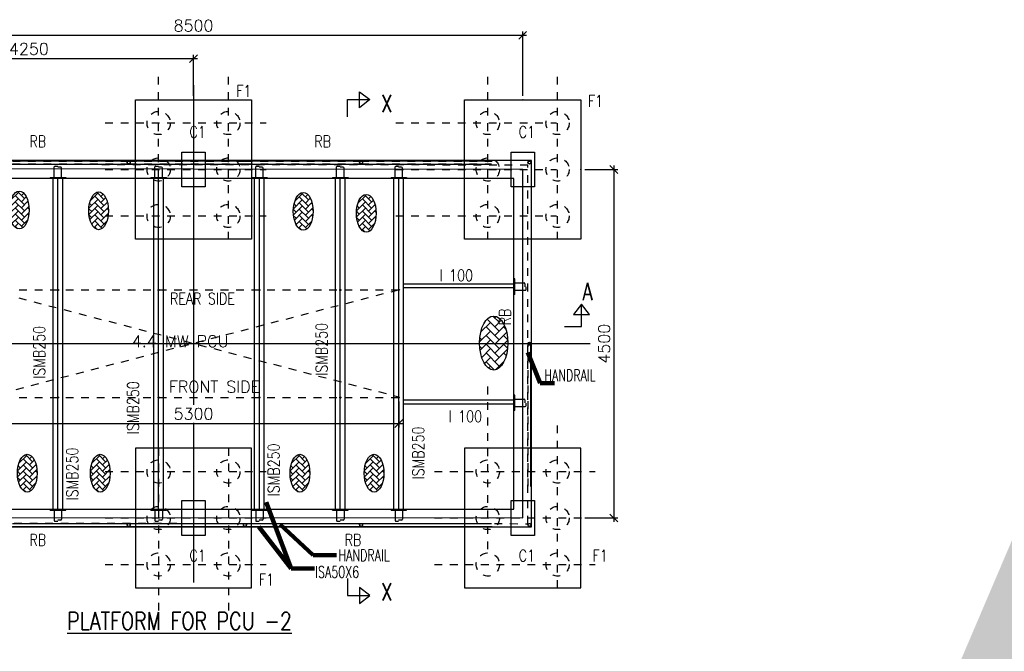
# Model space of a CAD drawing. Header units: inches. Extents: x 727810 to 1461440, y 2714588 to 5435005.
# Tile 108 of 233: x 728902.92 to 728915.63, y 2716084.59 to 2716092.74. Entities that reach past the tile are written whole.
import ezdxf

# ---------------------------------------------------------------- set-up
doc = ezdxf.new("R2010")
doc.units = ezdxf.units.IN
doc.header["$MEASUREMENT"] = 0
doc.linetypes.add('DIVIDEX2', pattern=[2.5, 1, -0.5, 0, -0.5, 0, -0.5])
doc.linetypes.add('HIDDEN', pattern=[0.375, 0.25, -0.125])
doc.layers.add('AM_5', color=3, linetype='Continuous', lineweight=15)
doc.layers.add('AM_8', color=1, linetype='Continuous', lineweight=15)
doc.layers.add('DETAILS', color=7, linetype='Continuous')
doc.layers.add('Inverter Room', color=7, linetype='Continuous')
doc.styles.add('RANJAN', font='romans.shx', dxfattribs={"width": 0.75})
doc.styles.add('ROMANS', font='ROMANS.shx', dxfattribs={"height": 10})
doc.dimstyles.new('DIM-', dxfattribs={"dimscale": 0, "dimtxt": 0.15, "dimasz": 0.15, "dimexe": 0, "dimexo": 0, "dimgap": 0.15, "dimtad": 1, "dimdec": 0, "dimlfac": 1000, "dimzin": 0, "dimdsep": 46, "dimtxsty": 'ROMANS', "dimblk": 'OBLIQUE', "dimcen": 0, "dimclrd": 6, "dimclre": 6, "dimclrt": 3, "dimadec": 0, "dimazin": 0, "dimtfac": 1, "dimtdec": 0, "dimtmove": 2, "dimatfit": 3, "dimfxl": 1, "dimtolj": 1, "dimtzin": 0, "dimarcsym": 2})
doc.dimstyles.new('ROMANS$0', dxfattribs={"dimscale": 100, "dimtxt": 100, "dimasz": 1, "dimexe": 0.5, "dimexo": 0.5, "dimgap": 0.5, "dimtad": 1, "dimdec": 0, "dimrnd": 5, "dimdsep": 46, "dimtxsty": 'ROMANS', "dimblk": 'OBLIQUE', "dimcen": 1, "dimdle": 0.5, "dimclrd": 6, "dimclre": 6, "dimclrt": 3, "dimadec": 0, "dimazin": 0, "dimtfac": 1, "dimtdec": 0, "dimtix": 1, "dimtmove": 0, "dimatfit": 3, "dimldrblk": 'OBLIQUE', "dimfxl": 1, "dimtolj": 1, "dimtzin": 0, "dimarcsym": 0})
doc.dimstyles.new('ROMANS$7', dxfattribs={"dimscale": 100, "dimtxt": 2.5, "dimasz": 2, "dimexe": 20, "dimexo": 20, "dimgap": 0.5, "dimtad": 1, "dimdec": 0, "dimrnd": 5, "dimzin": 0, "dimdsep": 46, "dimtxsty": 'ROMANS', "dimcen": 0.09, "dimdle": 20, "dimclrd": 256, "dimclre": 256, "dimclrt": 3, "dimadec": 0, "dimazin": 0, "dimtfac": 20, "dimtdec": 0, "dimtix": 1, "dimtmove": 2, "dimatfit": 3, "dimfxl": 1, "dimtolj": 1, "dimtzin": 0, "dimarcsym": 0})
pattern_1 = [(45, (89987.78671121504, 50533.3659537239), (-0.08838834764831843, 0.08838834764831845), [])]
pattern_2 = [(45, (91287.78671121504, 50533.3659537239), (-0.08838834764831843, 0.08838834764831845), [])]
pattern_3 = [(45, (92587.78671121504, 50533.3659537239), (-0.08838834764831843, 0.08838834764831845), [])]
pattern_4 = [(45, (93632.78671121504, 50533.36595372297), (-0.08838834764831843, 0.08838834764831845), [])]
pattern_5 = [(45, (94387.78671121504, 50533.3659537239), (-0.08838834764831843, 0.08838834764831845), [])]

# ---------------------------------------------------------------- blocks, each defined once
blk = doc.blocks.new('_Oblique')
at = {"color": 0, "linetype": 'ByBlock', "lineweight": -2}
blk.add_line((-0.5, -0.5), (0.5, 0.5), dxfattribs=at)
blk = doc.blocks.new('*D67')
at = {"layer": 'Inverter Room', "color": 6, "lineweight": -2, "ltscale": 0.5, "transparency": 16777216}
for p, q in [((2062211.739983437, -2317350.239580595), (2053611.739983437, -2317350.239580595)), ((2053661.739983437, -2318131.503205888), (2053661.739983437, -2317300.239580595)), ((2062161.739983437, -2318131.503205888), (2062161.739983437, -2317300.239580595))]:
    blk.add_line(p, q, dxfattribs=at)
at = {"layer": 'Inverter Room', "color": 0, "ltscale": 0.5, "transparency": 16777216}
for p in [(2053661.739983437, -2317350.239580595), (2053661.739983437, -2318181.503205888), (2062161.739983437, -2318181.503205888)]:
    blk.add_point(p, dxfattribs=at)
at = {"layer": 'Inverter Room', "color": 6, "lineweight": -2, "ltscale": 0.5, "transparency": 16777216, "xscale": 100, "yscale": 100, "zscale": 100, "rotation": 180}
blk.add_blockref('_Oblique', (2053661.739983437, -2317350.239580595), dxfattribs=at)
at = {"layer": 'Inverter Room', "color": 6, "lineweight": -2, "ltscale": 0.5, "transparency": 16777216, "xscale": 100, "yscale": 100, "zscale": 100}
blk.add_blockref('_Oblique', (2062161.739983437, -2317350.239580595), dxfattribs=at)
at = {"layer": 'Inverter Room', "color": 3, "ltscale": 0.5, "transparency": 16777216, "insert": (2057911.739983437, -2317225.239580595), "char_height": 150, "attachment_point": 5, "style": 'ROMANS'}
blk.add_mtext('\\A1;8500', dxfattribs=at)
blk = doc.blocks.new('*D68')
at = {"layer": 'Inverter Room', "color": 6, "lineweight": -2, "ltscale": 0.5, "transparency": 16777216}
for p, q in [((2063337.606284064, -2319031.503205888), (2063337.606284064, -2323631.503205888)), ((2062961.739983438, -2319081.503205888), (2063387.606284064, -2319081.503205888)), ((2062961.739983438, -2323581.503205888), (2063387.606284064, -2323581.503205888))]:
    blk.add_line(p, q, dxfattribs=at)
at = {"layer": 'Inverter Room', "color": 0, "ltscale": 0.5, "transparency": 16777216}
for p in [(2062911.739983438, -2319081.503205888), (2062911.739983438, -2323581.503205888), (2063337.606284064, -2323581.503205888)]:
    blk.add_point(p, dxfattribs=at)
at = {"layer": 'Inverter Room', "color": 6, "lineweight": -2, "ltscale": 0.5, "transparency": 16777216, "xscale": 100, "yscale": 100, "zscale": 100}
for p, rotation in [((2063337.606284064, -2319081.503205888), 90), ((2063337.606284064, -2323581.503205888), 270)]:
    blk.add_blockref('_Oblique', p, dxfattribs=dict(at, rotation=rotation))
at = {"layer": 'Inverter Room', "color": 3, "ltscale": 0.5, "transparency": 16777216, "insert": (2063212.606284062, -2321331.503205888), "char_height": 150, "attachment_point": 5, "rotation": 90, "style": 'ROMANS'}
blk.add_mtext('\\A1;4500', dxfattribs=at)
blk = doc.blocks.new('*D69')
at = {"layer": 'AM_5', "color": 6, "lineweight": -2, "transparency": 16777216}
for p, q in [((2053661.739983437, -2318131.503205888), (2053661.739983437, -2317599.735544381)), ((2057911.739983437, -2318131.503205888), (2057911.739983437, -2317599.735544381)), ((2053611.739983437, -2317649.735544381), (2057961.739983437, -2317649.735544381))]:
    blk.add_line(p, q, dxfattribs=at)
at = {"layer": 'Inverter Room', "color": 0, "transparency": 16777216}
for p in [(2057911.739983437, -2317649.735544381), (2053661.739983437, -2318181.503205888), (2057911.739983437, -2318181.503205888)]:
    blk.add_point(p, dxfattribs=at)
at = {"layer": 'AM_5', "color": 6, "lineweight": -2, "transparency": 16777216, "xscale": 100, "yscale": 100, "zscale": 100, "rotation": 180}
blk.add_blockref('_Oblique', (2053661.739983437, -2317649.735544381), dxfattribs=at)
at = {"layer": 'AM_5', "color": 6, "lineweight": -2, "transparency": 16777216, "xscale": 100, "yscale": 100, "zscale": 100}
blk.add_blockref('_Oblique', (2057911.739983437, -2317649.735544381), dxfattribs=at)
at = {"layer": 'AM_5', "color": 3, "transparency": 16777216, "insert": (2055786.739983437, -2317524.735544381), "char_height": 150, "attachment_point": 5, "style": 'ROMANS', "bg_fill": 3, "box_fill_scale": 1.25, "bg_fill_color": 256, "bg_fill_true_color": 13158600, "bg_fill_transparency": 0}
blk.add_mtext('\\A1;4250', dxfattribs=at)
blk = doc.blocks.new('*D71')
at = {"layer": 'DETAILS', "color": 6, "lineweight": -2, "ltscale": 0.5, "transparency": 16777216}
for p, q in [((2055261.739983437, -2322075.503205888), (2055261.739983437, -2322411.802823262)), ((2060561.739983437, -2322075.503205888), (2060561.739983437, -2322411.802823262)), ((2055211.739983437, -2322361.802823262), (2060611.739983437, -2322361.802823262))]:
    blk.add_line(p, q, dxfattribs=at)
at = {"layer": 'Inverter Room', "color": 0, "ltscale": 0.5, "transparency": 16777216}
for p in [(2055261.739983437, -2322025.503205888), (2060561.739983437, -2322025.503205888), (2060561.739983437, -2322361.802823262)]:
    blk.add_point(p, dxfattribs=at)
at = {"layer": 'DETAILS', "color": 6, "lineweight": -2, "ltscale": 0.5, "transparency": 16777216, "xscale": 100, "yscale": 100, "zscale": 100, "rotation": 180}
blk.add_blockref('_Oblique', (2055261.739983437, -2322361.802823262), dxfattribs=at)
at = {"layer": 'DETAILS', "color": 6, "lineweight": -2, "ltscale": 0.5, "transparency": 16777216, "xscale": 100, "yscale": 100, "zscale": 100}
blk.add_blockref('_Oblique', (2060561.739983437, -2322361.802823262), dxfattribs=at)
at = {"layer": 'DETAILS', "color": 3, "ltscale": 0.5, "transparency": 16777216, "insert": (2057911.739983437, -2322236.802823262), "char_height": 150, "attachment_point": 5, "style": 'ROMANS', "bg_fill": 3, "box_fill_scale": 1.25, "bg_fill_color": 256, "bg_fill_true_color": 13158600, "bg_fill_transparency": 0}
blk.add_mtext('\\A1;5300', dxfattribs=at)
blk = doc.blocks.new('dshshh')
at = {"layer": 'AM_8', "ltscale": 0.5}
h = blk.add_hatch(dxfattribs=at)
h.set_pattern_fill('AR-HBONE', color=256, scale=14, style=0)
h.set_pattern_definition([(45, (673607.7391147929, -665542.4149470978), (6.217248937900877e-15, 79.19595949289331), [168, -56]), (135, (673647.3370945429, -665502.8169673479), (6.217248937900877e-15, 79.19595949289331), [168, -56])])
edge = h.paths.add_edge_path()
edge.add_ellipse((2055661.937466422, -2319605.092563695), major_axis=(0, 244.0198238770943), ratio=0.5219783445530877, start_angle=191.4591559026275, end_angle=459.2911062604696)
edge.add_ellipse((2055661.937466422, -2319605.092563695), major_axis=(0, 244.0198238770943), ratio=0.5219783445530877, start_angle=99.2911062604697, end_angle=191.4591559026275)
h = blk.add_hatch(dxfattribs=at)
h.set_pattern_fill('AR-HBONE', color=256, scale=14, style=0)
h.set_pattern_definition([(45, (674633.0551455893, -665552.4623044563), (6.217248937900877e-15, 79.19595949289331), [168, -56]), (135, (674672.6531253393, -665512.8643247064), (6.217248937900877e-15, 79.19595949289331), [168, -56])])
edge = h.paths.add_edge_path()
edge.add_ellipse((2056687.253497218, -2319615.139921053), major_axis=(0, 244.0198238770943), ratio=0.5219783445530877, start_angle=191.4591559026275, end_angle=459.2911062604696)
edge.add_ellipse((2056687.253497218, -2319615.139921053), major_axis=(0, 244.0198238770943), ratio=0.5219783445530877, start_angle=99.2911062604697, end_angle=191.4591559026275)
h = blk.add_hatch(dxfattribs=at)
h.set_pattern_fill('AR-HBONE', color=256, scale=14, style=0)
h.set_pattern_definition([(45, (677273.2180635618, -665559.4256194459), (6.217248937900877e-15, 79.19595949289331), [168, -56]), (135, (677312.8160433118, -665519.827639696), (6.217248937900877e-15, 79.19595949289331), [168, -56])])
edge = h.paths.add_edge_path()
edge.add_ellipse((2059327.416415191, -2319622.103236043), major_axis=(0, 244.0198238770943), ratio=0.5219783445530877, start_angle=191.4591559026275, end_angle=459.2911062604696)
edge.add_ellipse((2059327.416415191, -2319622.103236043), major_axis=(0, 244.0198238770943), ratio=0.5219783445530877, start_angle=99.2911062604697, end_angle=191.4591559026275)
h = blk.add_hatch(dxfattribs=at)
h.set_pattern_fill('AR-HBONE', color=256, scale=14, style=0)
h.set_pattern_definition([(45, (678087.5196089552, -665584.4689644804), (6.217248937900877e-15, 79.19595949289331), [168, -56]), (135, (678127.1175887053, -665544.8709847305), (6.217248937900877e-15, 79.19595949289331), [168, -56])])
edge = h.paths.add_edge_path()
edge.add_ellipse((2060141.717960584, -2319647.146581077), major_axis=(0, 244.0198238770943), ratio=0.5219783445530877, start_angle=191.4591559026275, end_angle=459.2911062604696)
edge.add_ellipse((2060141.717960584, -2319647.146581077), major_axis=(0, 244.0198238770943), ratio=0.5219783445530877, start_angle=99.2911062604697, end_angle=191.4591559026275)
h = blk.add_hatch(dxfattribs=at)
h.set_pattern_fill('ANSI31', color=256, style=0)
h.set_pattern_definition(pattern_1)
edge = h.paths.add_edge_path()
edge.add_arc((2056161.739983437, -2320640.265767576), 7.160762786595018, 11.12182641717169, 168.8781735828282, ccw=False)
edge.add_arc((2056161.739983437, -2320637.503205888), 7.160762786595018, 348.8781735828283, 551.1218264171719)
h = blk.add_hatch(dxfattribs=at)
h.set_pattern_fill('ANSI31', color=256, style=0)
h.set_pattern_definition(pattern_2)
edge = h.paths.add_edge_path()
edge.add_arc((2057461.739983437, -2320640.265767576), 7.160762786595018, 11.12182641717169, 168.8781735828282, ccw=False)
edge.add_arc((2057461.739983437, -2320637.503205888), 7.160762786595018, 348.8781735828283, 551.1218264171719)
h = blk.add_hatch(dxfattribs=at)
h.set_pattern_fill('ANSI31', color=256, style=0)
h.set_pattern_definition(pattern_3)
edge = h.paths.add_edge_path()
edge.add_arc((2058761.739983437, -2320640.265767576), 7.160762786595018, 11.12182641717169, 168.8781735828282, ccw=False)
edge.add_arc((2058761.739983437, -2320637.503205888), 7.160762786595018, 348.8781735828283, 551.1218264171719)
h = blk.add_hatch(dxfattribs=at)
h.set_pattern_fill('ANSI31', color=256, style=0)
h.set_pattern_definition(pattern_4)
edge = h.paths.add_edge_path()
edge.add_arc((2059806.739983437, -2320640.265767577), 7.160762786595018, 11.12182641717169, 168.8781735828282, ccw=False)
edge.add_arc((2059806.739983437, -2320637.503205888), 7.160762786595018, 348.8781735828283, 551.1218264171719)
h = blk.add_hatch(dxfattribs=at)
h.set_pattern_fill('ANSI31', color=256, style=0)
h.set_pattern_definition(pattern_5)
edge = h.paths.add_edge_path()
edge.add_arc((2060561.739983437, -2320640.265767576), 7.160762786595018, 11.12182641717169, 168.8781735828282, ccw=False)
edge.add_arc((2060561.739983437, -2320637.503205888), 7.160762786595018, 348.8781735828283, 551.1218264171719)
h = blk.add_hatch(dxfattribs=at)
h.set_pattern_fill('ANSI31', color=256, style=0)
h.set_pattern_definition([(45, (89087.78671121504, 50533.3659537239), (-0.08838834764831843, 0.08838834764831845), [])])
edge = h.paths.add_edge_path()
edge.add_arc((2060561.739976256, -2320640.265767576), 7.160762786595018, 371.1218264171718, 528.8781735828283)
edge.add_arc((2060561.739976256, -2320637.503205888), 7.160762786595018, -11.121826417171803, 191.1218264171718, ccw=False)
h = blk.add_hatch(dxfattribs=at)
h.set_pattern_fill('AR-HBONE', color=256, scale=20, style=0)
h.set_pattern_definition([(45, (87423.51065834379, 41624.36861660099), (8.881784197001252e-15, 113.1370849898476), [240, -80]), (135, (87480.07920084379, 41680.93715910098), (8.881784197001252e-15, 113.1370849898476), [240, -80])])
edge = h.paths.add_edge_path()
edge.add_ellipse((2061786.651160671, -2321322.313692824), major_axis=(0, 348.599748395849), ratio=0.5219783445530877, start_angle=191.4591559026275, end_angle=459.2911062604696)
edge.add_ellipse((2061786.651160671, -2321322.313692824), major_axis=(0, 348.599748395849), ratio=0.5219783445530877, start_angle=99.2911062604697, end_angle=191.4591559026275)
h = blk.add_hatch(dxfattribs=at)
h.set_pattern_fill('ANSI31', color=256, style=0)
h.set_pattern_definition(pattern_1)
edge = h.paths.add_edge_path()
edge.add_arc((2056161.739983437, -2322022.740644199), 7.160762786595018, 191.1218264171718, 348.8781735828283)
edge.add_arc((2056161.739983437, -2322025.503205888), 7.160762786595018, -191.12182641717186, 11.12182641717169, ccw=False)
h = blk.add_hatch(dxfattribs=at)
h.set_pattern_fill('ANSI31', color=256, style=0)
h.set_pattern_definition(pattern_2)
edge = h.paths.add_edge_path()
edge.add_arc((2057461.739983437, -2322022.740644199), 7.160762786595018, 191.1218264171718, 348.8781735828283)
edge.add_arc((2057461.739983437, -2322025.503205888), 7.160762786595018, -191.12182641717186, 11.12182641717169, ccw=False)
h = blk.add_hatch(dxfattribs=at)
h.set_pattern_fill('ANSI31', color=256, style=0)
h.set_pattern_definition(pattern_3)
edge = h.paths.add_edge_path()
edge.add_arc((2058761.739983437, -2322022.740644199), 7.160762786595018, 191.1218264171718, 348.8781735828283)
edge.add_arc((2058761.739983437, -2322025.503205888), 7.160762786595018, -191.12182641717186, 11.12182641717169, ccw=False)
h = blk.add_hatch(dxfattribs=at)
h.set_pattern_fill('ANSI31', color=256, style=0)
h.set_pattern_definition(pattern_4)
edge = h.paths.add_edge_path()
edge.add_arc((2059806.739983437, -2322022.740644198), 7.160762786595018, 191.1218264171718, 348.8781735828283)
edge.add_arc((2059806.739983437, -2322025.503205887), 7.160762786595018, -191.12182641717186, 11.12182641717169, ccw=False)
h = blk.add_hatch(dxfattribs=at)
h.set_pattern_fill('ANSI31', color=256, style=0)
h.set_pattern_definition(pattern_5)
edge = h.paths.add_edge_path()
edge.add_arc((2060561.739983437, -2322022.740644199), 7.160762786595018, 191.1218264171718, 348.8781735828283)
edge.add_arc((2060561.739983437, -2322025.503205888), 7.160762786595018, -191.12182641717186, 11.12182641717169, ccw=False)
h = blk.add_hatch(dxfattribs=at)
h.set_pattern_fill('AR-HBONE', color=256, scale=14, style=0)
h.set_pattern_definition([(45, (673711.1683832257, -668940.7227326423), (6.217248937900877e-15, 79.19595949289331), [168, -56]), (135, (673750.7663629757, -668901.1247528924), (6.217248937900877e-15, 79.19595949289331), [168, -56])])
edge = h.paths.add_edge_path()
edge.add_ellipse((2055765.366734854, -2323003.400349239), major_axis=(0, 244.0198238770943), ratio=0.5219783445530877, start_angle=191.4591559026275, end_angle=459.2911062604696)
edge.add_ellipse((2055765.366734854, -2323003.400349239), major_axis=(0, 244.0198238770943), ratio=0.5219783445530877, start_angle=99.2911062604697, end_angle=191.4591559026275)
h = blk.add_hatch(dxfattribs=at)
h.set_pattern_fill('AR-HBONE', color=256, scale=14, style=0)
h.set_pattern_definition([(45, (674653.8725554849, -668940.7227326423), (6.217248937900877e-15, 79.19595949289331), [168, -56]), (135, (674693.4705352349, -668901.1247528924), (6.217248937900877e-15, 79.19595949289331), [168, -56])])
edge = h.paths.add_edge_path()
edge.add_ellipse((2056708.070907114, -2323003.400349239), major_axis=(0, 244.0198238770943), ratio=0.5219783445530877, start_angle=191.4591559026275, end_angle=459.2911062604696)
edge.add_ellipse((2056708.070907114, -2323003.400349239), major_axis=(0, 244.0198238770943), ratio=0.5219783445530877, start_angle=99.2911062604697, end_angle=191.4591559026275)
h = blk.add_hatch(dxfattribs=at)
h.set_pattern_fill('AR-HBONE', color=256, scale=14, style=0)
h.set_pattern_definition([(45, (677231.097755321, -668940.7227326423), (6.217248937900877e-15, 79.19595949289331), [168, -56]), (135, (677270.695735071, -668901.1247528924), (6.217248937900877e-15, 79.19595949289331), [168, -56])])
edge = h.paths.add_edge_path()
edge.add_ellipse((2059285.29610695, -2323003.400349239), major_axis=(0, 244.0198238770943), ratio=0.5219783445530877, start_angle=191.4591559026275, end_angle=459.2911062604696)
edge.add_ellipse((2059285.29610695, -2323003.400349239), major_axis=(0, 244.0198238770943), ratio=0.5219783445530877, start_angle=99.2911062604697, end_angle=191.4591559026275)
h = blk.add_hatch(dxfattribs=at)
h.set_pattern_fill('AR-HBONE', color=256, scale=14, style=0)
h.set_pattern_definition([(45, (678188.4520298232, -668940.7227326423), (6.217248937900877e-15, 79.19595949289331), [168, -56]), (135, (678228.0500095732, -668901.1247528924), (6.217248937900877e-15, 79.19595949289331), [168, -56])])
edge = h.paths.add_edge_path()
edge.add_ellipse((2060242.650381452, -2323003.400349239), major_axis=(0, 244.0198238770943), ratio=0.5219783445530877, start_angle=191.4591559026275, end_angle=459.2911062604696)
edge.add_ellipse((2060242.650381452, -2323003.400349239), major_axis=(0, 244.0198238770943), ratio=0.5219783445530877, start_angle=99.2911062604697, end_angle=191.4591559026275)
at = {"layer": 'DETAILS', "linetype": 'DIVIDEX2', "ltscale": 0.5}
for p, q in [((2057461.739983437, -2319985.399470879), (2057461.739983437, -2317883.399470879)), ((2058361.739983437, -2319985.399470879), (2058361.739983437, -2317883.399470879)), ((2061711.739983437, -2319985.399470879), (2061711.739983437, -2317883.399470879)), ((2062611.739983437, -2319985.399470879), (2062611.739983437, -2317883.399470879)), ((2056772.266101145, -2318481.503205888), (2058848.266101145, -2318481.503205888)), ((2060522.266101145, -2318481.503205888), (2062598.266101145, -2318481.503205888)), ((2056772.266101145, -2319081.503205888), (2058848.266101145, -2319081.503205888)), ((2060522.266101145, -2319081.503205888), (2062598.266101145, -2319081.503205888)), ((2056772.266101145, -2319681.503205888), (2058848.266101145, -2319681.503205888)), ((2060522.266101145, -2319681.503205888), (2062598.266101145, -2319681.503205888)), ((2061711.739983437, -2323985.399470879), (2061711.739983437, -2321883.399470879)), ((2062611.739983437, -2324485.399470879), (2062611.739983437, -2322383.399470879)), ((2057461.739983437, -2322677.606940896), (2057461.739983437, -2324779.606940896)), ((2058361.739983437, -2322677.606940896), (2058361.739983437, -2324779.606940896)), ((2056772.266101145, -2322981.503205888), (2058848.266101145, -2322981.503205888)), ((2061022.266101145, -2322981.503205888), (2063098.266101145, -2322981.503205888)), ((2056772.266101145, -2323581.503205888), (2058848.266101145, -2323581.503205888)), ((2061022.266101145, -2323581.503205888), (2063098.266101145, -2323581.503205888)), ((2056772.266101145, -2324181.503205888), (2058848.266101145, -2324181.503205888)), ((2061022.266101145, -2324181.503205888), (2063098.266101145, -2324181.503205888))]:
    blk.add_line(p, q, dxfattribs=at)
at = {"layer": 'DETAILS', "ltscale": 0.5}
for p, q in [((2055575.277989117, -2318971.112832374), (2057075.277989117, -2318971.112832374)), ((2055575.277989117, -2319011.112832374), (2057075.277989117, -2319011.112832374)), ((2057075.277989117, -2318971.112832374), (2058575.277989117, -2318971.112832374)), ((2057075.277989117, -2319011.112832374), (2058575.277989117, -2319011.112832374)), ((2058575.277989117, -2318971.112832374), (2060075.277989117, -2318971.112832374)), ((2058575.277989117, -2319011.112832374), (2060075.277989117, -2319011.112832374)), ((2060075.277989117, -2318971.112832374), (2061763.297674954, -2318971.112832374)), ((2060075.277989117, -2319011.112832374), (2061749.081563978, -2319011.112832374)), ((2062046.739979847, -2320494.383552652), (2062046.739979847, -2320694.383552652)), ((2062268.201970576, -2323171.893579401), (2062268.201970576, -2321331.503205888)), ((2062046.739979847, -2321994.383552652), (2062046.739979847, -2322194.383552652)), ((2055575.277989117, -2323651.893579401), (2057075.277989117, -2323651.893579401)), ((2055575.277989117, -2323691.893579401), (2057075.277989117, -2323691.893579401)), ((2057075.277989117, -2323651.893579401), (2058575.277989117, -2323651.893579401)), ((2057075.277989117, -2323691.893579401), (2058575.277989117, -2323691.893579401)), ((2058575.277989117, -2323651.893579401), (2060075.277989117, -2323651.893579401)), ((2058575.277989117, -2323691.893579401), (2060075.277989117, -2323691.893579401)), ((2060075.277989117, -2323651.893579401), (2061749.081563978, -2323651.893579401)), ((2060075.277989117, -2323691.893579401), (2061763.297674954, -2323691.893579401))]:
    blk.add_line(p, q, dxfattribs=at)
for centre, radius in [((2057075.277989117, -2318991.112832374), 20), ((2060075.277989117, -2318991.112832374), 20), ((2062248.201970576, -2318991.112832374), 20), ((2062249.081563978, -2318991.112832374), 20), ((2056161.739983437, -2320637.503205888), 7.160762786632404), ((2057461.739983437, -2320637.503205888), 7.160762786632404), ((2058761.739983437, -2320637.503205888), 7.160762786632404), ((2059806.739983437, -2320637.503205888), 7.160762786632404), ((2060561.739983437, -2320637.503205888), 7.160762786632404), ((2060561.739976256, -2320637.503205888), 7.160762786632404), ((2062248.201970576, -2321331.503205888), 20), ((2056161.739983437, -2322025.503205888), 7.160762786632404), ((2057461.739983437, -2322025.503205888), 7.160762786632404), ((2058761.739983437, -2322025.503205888), 7.160762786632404), ((2059806.739983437, -2322025.503205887), 7.160762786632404), ((2060561.739983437, -2322025.503205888), 7.160762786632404), ((2057075.277989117, -2323671.893579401), 20), ((2058575.277989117, -2323671.893579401), 20), ((2060075.277989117, -2323671.893579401), 20), ((2062249.081563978, -2323671.893579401), 20)]:
    blk.add_circle(centre, radius, dxfattribs=at)
for centre, start, end in [((2056161.739983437, -2320640.265767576), 11.12182641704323, 168.8781735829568), ((2057461.739983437, -2320640.265767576), 11.12182641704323, 168.8781735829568), ((2058761.739983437, -2320640.265767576), 11.12182641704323, 168.8781735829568), ((2059806.739983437, -2320640.265767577), 11.12182641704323, 168.8781735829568), ((2060561.739983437, -2320640.265767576), 11.12182641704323, 168.8781735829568), ((2060561.739976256, -2320640.265767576), 11.12182641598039, 168.8781735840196), ((2056161.739983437, -2322022.740644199), 191.1218264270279, 348.8781735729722), ((2057461.739983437, -2322022.740644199), 191.1218264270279, 348.8781735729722), ((2058761.739983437, -2322022.740644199), 191.1218264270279, 348.8781735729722), ((2059806.739983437, -2322022.740644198), 191.1218264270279, 348.8781735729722), ((2060561.739983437, -2322022.740644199), 191.1218264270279, 348.8781735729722)]:
    blk.add_arc(centre, 7.160762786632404, start, end, dxfattribs=at)
for centre, major_axis in [((2055661.937466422, -2319605.092563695), (0, 244.0198238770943)), ((2056687.253497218, -2319615.139921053), (0, 244.0198238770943)), ((2059327.416415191, -2319622.103236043), (0, 244.0198238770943)), ((2060141.717960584, -2319647.146581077), (0, 244.0198238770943)), ((2061786.651160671, -2321322.313692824), (0, 348.599748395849)), ((2055765.366734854, -2323003.400349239), (0, 244.0198238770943)), ((2056708.070907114, -2323003.400349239), (0, 244.0198238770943)), ((2059285.29610695, -2323003.400349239), (0, 244.0198238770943)), ((2060242.650381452, -2323003.400349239), (0, 244.0198238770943))]:
    blk.add_ellipse(centre, major_axis=major_axis, ratio=0.5219783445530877, dxfattribs=at)
at = {"layer": 'Inverter Room', "color": 8, "linetype": 'HIDDEN', "ltscale": 2}
for p, q in [((2055573.619393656, -2318973.189410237), (2057076.936584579, -2318973.189410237)), ((2055575.277989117, -2319009.112832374), (2057075.277989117, -2319009.112832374)), ((2057073.619393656, -2318973.189410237), (2058576.936584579, -2318973.189410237)), ((2057075.277989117, -2319009.112832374), (2058575.277989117, -2319009.112832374)), ((2058573.619393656, -2318973.189410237), (2060076.936584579, -2318973.189410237)), ((2058575.277989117, -2319009.112832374), (2060075.277989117, -2319009.112832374)), ((2060073.619393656, -2318973.189410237), (2061765.509540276, -2318973.189410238)), ((2060075.277989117, -2319009.112832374), (2061757.799361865, -2319009.112832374)), ((2060554.713705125, -2320638.884486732), (2055259.93435856, -2322018.573830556)), ((2055261.739983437, -2320637.503205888), (2060561.739983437, -2320637.503205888)), ((2055268.766261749, -2320638.884486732), (2060563.545608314, -2322018.573830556)), ((2062230.201970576, -2323171.893579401), (2062230.201970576, -2321340.221003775)), ((2062266.125392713, -2323173.552174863), (2062266.125392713, -2321340.377378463)), ((2055261.739983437, -2322025.503205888), (2060561.739983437, -2322025.503205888)), ((2055573.619393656, -2323689.817001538), (2057076.936584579, -2323689.817001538)), ((2055575.277989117, -2323653.893579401), (2057075.277989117, -2323653.893579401)), ((2057073.619393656, -2323689.817001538), (2058576.936584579, -2323689.817001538)), ((2057075.277989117, -2323653.893579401), (2058575.277989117, -2323653.893579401)), ((2058573.619393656, -2323689.817001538), (2060076.936584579, -2323689.817001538)), ((2058575.277989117, -2323653.893579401), (2060075.277989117, -2323653.893579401)), ((2060073.619393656, -2323689.817001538), (2061765.509540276, -2323689.817001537)), ((2060075.277989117, -2323653.893579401), (2061757.799361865, -2323653.893579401))]:
    blk.add_line(p, q, dxfattribs=at)
at = {"layer": 'Inverter Room', "color": 2}
for p, q in [((2056114.011079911, -2319181.503205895), (2056114.011079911, -2319049.461498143)), ((2056125.261079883, -2319038.211498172), (2056159.113572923, -2319038.211498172)), ((2056198.218886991, -2319053.250468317), (2056159.634382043, -2319053.250468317)), ((2056209.468886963, -2319181.503205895), (2056209.468886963, -2319064.500468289)), ((2057414.011079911, -2319181.503205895), (2057414.011079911, -2319049.461498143)), ((2057425.261079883, -2319038.211498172), (2057459.113572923, -2319038.211498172)), ((2057498.218886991, -2319053.250468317), (2057459.634382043, -2319053.250468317)), ((2057509.468886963, -2319181.503205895), (2057509.468886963, -2319064.500468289)), ((2058714.011079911, -2319181.503205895), (2058714.011079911, -2319049.461498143)), ((2058725.261079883, -2319038.211498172), (2058759.113572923, -2319038.211498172)), ((2058798.21888699, -2319053.250468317), (2058759.634382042, -2319053.250468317)), ((2058809.468886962, -2319181.503205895), (2058809.468886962, -2319064.500468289)), ((2059759.011079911, -2319181.503205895), (2059759.011079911, -2319049.461498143)), ((2059770.261079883, -2319038.211498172), (2059804.113572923, -2319038.211498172)), ((2059843.218886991, -2319053.250468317), (2059804.634382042, -2319053.250468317)), ((2059854.468886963, -2319181.503205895), (2059854.468886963, -2319064.500468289)), ((2060514.011079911, -2319181.503205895), (2060514.011079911, -2319049.461498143)), ((2060525.261079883, -2319038.211498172), (2060559.113572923, -2319038.211498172)), ((2060598.218886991, -2319053.250468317), (2060559.634382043, -2319053.250468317)), ((2060609.468886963, -2319181.503205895), (2060609.468886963, -2319064.500468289)), ((2056117.011079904, -2319184.503205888), (2056206.46888697, -2319184.503205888)), ((2057417.011079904, -2319184.503205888), (2057506.46888697, -2319184.503205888)), ((2058717.011079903, -2319184.503205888), (2058806.468886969, -2319184.503205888)), ((2059762.011079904, -2319184.503205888), (2059851.46888697, -2319184.503205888)), ((2060517.011079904, -2319184.503205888), (2060606.46888697, -2319184.503205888)), ((2062058.739979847, -2320639.112456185), (2062058.739979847, -2320549.654649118)), ((2062061.739979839, -2320546.654649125), (2062178.742717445, -2320546.654649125)), ((2062189.992717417, -2320557.904649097), (2062189.992717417, -2320596.489154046)), ((2062061.739979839, -2320642.112456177), (2062193.781687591, -2320642.112456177)), ((2062205.031687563, -2320630.862456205), (2062205.031687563, -2320597.009963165)), ((2062058.739979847, -2322139.112456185), (2062058.739979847, -2322049.654649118)), ((2062061.739979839, -2322046.654649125), (2062178.742717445, -2322046.654649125)), ((2062189.992717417, -2322057.904649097), (2062189.992717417, -2322096.489154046)), ((2062061.739979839, -2322142.112456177), (2062193.781687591, -2322142.112456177)), ((2062205.031687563, -2322130.862456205), (2062205.031687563, -2322097.009963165)), ((2056114.011079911, -2323481.50320588), (2056114.011079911, -2323613.544913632)), ((2056117.011079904, -2323478.503205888), (2056206.46888697, -2323478.503205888)), ((2056209.468886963, -2323481.50320588), (2056209.468886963, -2323598.505943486)), ((2057414.011079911, -2323481.50320588), (2057414.011079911, -2323613.544913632)), ((2057417.011079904, -2323478.503205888), (2057506.46888697, -2323478.503205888)), ((2057509.468886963, -2323481.50320588), (2057509.468886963, -2323598.505943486)), ((2058714.011079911, -2323481.50320588), (2058714.011079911, -2323613.544913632)), ((2058717.011079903, -2323478.503205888), (2058806.468886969, -2323478.503205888)), ((2058809.468886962, -2323481.50320588), (2058809.468886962, -2323598.505943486)), ((2059759.011079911, -2323481.50320588), (2059759.011079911, -2323613.544913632)), ((2059762.011079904, -2323478.503205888), (2059851.46888697, -2323478.503205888)), ((2059854.468886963, -2323481.50320588), (2059854.468886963, -2323598.505943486)), ((2060514.011079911, -2323481.50320588), (2060514.011079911, -2323613.544913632)), ((2060517.011079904, -2323478.503205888), (2060606.46888697, -2323478.503205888)), ((2060609.468886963, -2323481.50320588), (2060609.468886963, -2323598.505943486)), ((2056198.218886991, -2323609.755943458), (2056159.634382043, -2323609.755943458)), ((2057498.218886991, -2323609.755943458), (2057459.634382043, -2323609.755943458)), ((2058798.21888699, -2323609.755943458), (2058759.634382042, -2323609.755943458)), ((2059843.218886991, -2323609.755943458), (2059804.634382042, -2323609.755943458)), ((2060598.218886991, -2323609.755943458), (2060559.634382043, -2323609.755943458)), ((2056125.261079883, -2323624.794913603), (2056159.113572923, -2323624.794913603)), ((2057425.261079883, -2323624.794913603), (2057459.113572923, -2323624.794913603)), ((2058725.261079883, -2323624.794913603), (2058759.113572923, -2323624.794913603)), ((2059770.261079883, -2323624.794913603), (2059804.113572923, -2323624.794913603)), ((2060525.261079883, -2323624.794913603), (2060559.113572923, -2323624.794913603))]:
    blk.add_line(p, q, dxfattribs=at)
at = {"layer": 'Inverter Room', "color": 4, "ltscale": 0.5}
for p, q in [((2056061.739983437, -2319184.503205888), (2056061.739983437, -2319196.503205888)), ((2056261.739983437, -2319184.503205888), (2056261.739983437, -2319196.503205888)), ((2057361.739983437, -2319184.503205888), (2057361.739983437, -2319196.503205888)), ((2057561.739983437, -2319184.503205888), (2057561.739983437, -2319196.503205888)), ((2058661.739983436, -2319184.503205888), (2058661.739983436, -2319196.503205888)), ((2058861.739983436, -2319184.503205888), (2058861.739983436, -2319196.503205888)), ((2059706.739983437, -2319184.503205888), (2059706.739983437, -2319196.503205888)), ((2059906.739983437, -2319184.503205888), (2059906.739983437, -2319196.503205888)), ((2060461.739983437, -2319184.503205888), (2060461.739983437, -2319196.503205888)), ((2060661.739983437, -2319184.503205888), (2060661.739983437, -2319196.503205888)), ((2060632.242273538, -2320556.503205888), (2062046.247189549, -2320556.503205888)), ((2062058.739979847, -2320494.383552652), (2062046.739979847, -2320494.383552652)), ((2060632.242273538, -2320606.503205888), (2062046.247189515, -2320606.503205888)), ((2062058.739979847, -2320694.383552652), (2062046.739979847, -2320694.383552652)), ((2062058.739979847, -2321994.383552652), (2062046.739979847, -2321994.383552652)), ((2062058.739979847, -2322194.383552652), (2062046.739979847, -2322194.383552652)), ((2056061.739983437, -2323478.503205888), (2056061.739983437, -2323466.503205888)), ((2056261.739983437, -2323478.503205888), (2056261.739983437, -2323466.503205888)), ((2057361.739983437, -2323478.503205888), (2057361.739983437, -2323466.503205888)), ((2057561.739983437, -2323478.503205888), (2057561.739983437, -2323466.503205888)), ((2058661.739983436, -2323478.503205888), (2058661.739983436, -2323466.503205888)), ((2058861.739983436, -2323478.503205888), (2058861.739983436, -2323466.503205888)), ((2059706.739983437, -2323478.503205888), (2059706.739983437, -2323466.503205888)), ((2059906.739983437, -2323478.503205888), (2059906.739983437, -2323466.503205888)), ((2060461.739983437, -2323478.503205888), (2060461.739983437, -2323466.503205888)), ((2060661.739983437, -2323478.503205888), (2060661.739983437, -2323466.503205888))]:
    blk.add_line(p, q, dxfattribs=at)
at = {"layer": 'Inverter Room', "ltscale": 2}
for p, q in [((2056161.739983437, -2323466.503205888), (2056161.739983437, -2319196.503205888)), ((2058761.739983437, -2323081.503205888), (2058761.739983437, -2319196.503205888)), ((2059806.739983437, -2323466.503205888), (2059806.739983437, -2319196.503205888)), ((2060561.739983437, -2323466.503205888), (2060561.739983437, -2319196.503205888)), ((2057461.739983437, -2323131.503205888), (2057461.739983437, -2319531.503205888)), ((2063030.815499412, -2321331.503205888), (2052980.62100203, -2321331.503205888))]:
    blk.add_line(p, q, dxfattribs=at)
at = {"layer": 'Inverter Room', "color": 4, "linetype": 'Continuous'}
for points in [[(2059901.417926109, -2318399.854940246), (2059901.41792611, -2318179.828476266), (2060186.754931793, -2318179.828476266), (2060052.960619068, -2318285.404451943), (2060052.960619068, -2318077.610569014), (2060186.754931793, -2318179.828476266)], [(2062701.874518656, -2321107.442283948), (2062921.900982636, -2321107.442283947), (2062921.900982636, -2320822.105278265), (2062816.325006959, -2320955.89959099), (2063024.118889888, -2320955.89959099), (2062921.900982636, -2320822.105278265)], [(2059901.417926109, -2324364.467459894), (2059901.41792611, -2324584.493923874), (2060186.754931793, -2324584.493923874), (2060052.960619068, -2324478.917948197), (2060052.960619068, -2324686.711831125), (2060186.754931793, -2324584.493923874)]]:
    blk.add_lwpolyline(points, dxfattribs=at)
at = {"layer": 'Inverter Room', "color": 4, "ltscale": 0.5}
for points in [[(2058661.739983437, -2319981.503205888), (2057161.739983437, -2319981.503205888), (2057161.739983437, -2318181.503205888), (2058661.739983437, -2318181.503205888)], [(2062911.739983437, -2319981.503205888), (2061411.739983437, -2319981.503205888), (2061411.739983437, -2318181.503205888), (2062911.739983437, -2318181.503205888)], [(2053546.739979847, -2323696.503205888), (2062276.739979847, -2323696.503205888), (2062276.739979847, -2318966.503205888), (2053546.739979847, -2318966.503205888)], [(2053776.739979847, -2323466.503205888), (2062046.739979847, -2323466.503205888), (2062046.739979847, -2319196.503205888), (2053776.739979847, -2319196.503205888)], [(2058661.739983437, -2322681.503205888), (2057161.739983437, -2322681.503205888), (2057161.739983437, -2324481.503205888), (2058661.739983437, -2324481.503205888)], [(2062911.739983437, -2322681.503205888), (2061411.739983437, -2322681.503205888), (2061411.739983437, -2324481.503205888), (2062911.739983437, -2324481.503205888)]]:
    blk.add_lwpolyline(points, close=True, dxfattribs=at)
at = {"layer": 'Inverter Room', "ltscale": 3}
for points in [[(2058061.739979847, -2319306.503205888), (2057761.739979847, -2319306.503205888), (2057761.739979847, -2318856.503205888), (2058061.739979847, -2318856.503205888)], [(2062311.739979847, -2319306.503205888), (2062011.739979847, -2319306.503205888), (2062011.739979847, -2318856.503205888), (2062311.739979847, -2318856.503205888)], [(2058061.739979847, -2323806.503205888), (2057761.739979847, -2323806.503205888), (2057761.739979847, -2323356.503205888), (2058061.739979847, -2323356.503205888)], [(2062311.739979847, -2323806.503205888), (2062011.739979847, -2323806.503205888), (2062011.739979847, -2323356.503205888), (2062311.739979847, -2323356.503205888)]]:
    blk.add_lwpolyline(points, close=True, dxfattribs=at)
at = {"layer": 'Inverter Room', "color": 8, "linetype": 'HIDDEN', "ltscale": 2}
blk.add_lwpolyline([(2053596.739979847, -2323646.503205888), (2062226.665038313, -2323655.159759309), (2062226.665038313, -2319025.159759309), (2053596.739979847, -2319016.503205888)], close=True, dxfattribs=at)
at = {"layer": 'Inverter Room', "ltscale": 2}
blk.add_lwpolyline([(2053661.798765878, -2323573.836226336), (2062161.739979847, -2323581.503205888), (2062161.739979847, -2319081.503205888), (2053661.798765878, -2319073.836226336)], close=True, dxfattribs=at)
at = {"layer": 'Inverter Room', "color": 4, "ltscale": 0.5}
for points in [[(2056061.739983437, -2319184.503205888), (2056261.739983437, -2319184.503205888)], [(2057361.739983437, -2319184.503205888), (2057561.739983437, -2319184.503205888)], [(2058661.739983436, -2319184.503205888), (2058861.739983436, -2319184.503205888)], [(2059706.739983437, -2319184.503205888), (2059906.739983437, -2319184.503205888)], [(2060461.739983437, -2319184.503205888), (2060661.739983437, -2319184.503205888)], [(2062058.739979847, -2320694.383552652), (2062058.739979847, -2320494.383552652)], [(2062058.739979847, -2322194.383552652), (2062058.739979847, -2321994.383552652)], [(2056061.739983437, -2323478.503205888), (2056261.739983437, -2323478.503205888)], [(2057361.739983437, -2323478.503205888), (2057561.739983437, -2323478.503205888)], [(2058661.739983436, -2323478.503205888), (2058861.739983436, -2323478.503205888)], [(2059706.739983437, -2323478.503205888), (2059906.739983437, -2323478.503205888)], [(2060461.739983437, -2323478.503205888), (2060661.739983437, -2323478.503205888)]]:
    blk.add_lwpolyline(points, dxfattribs=at)
at = {"layer": 'Inverter Room', "color": 8, "linetype": 'HIDDEN', "ltscale": 2}
for centre, radius in [((2057461.739983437, -2318481.503205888), 150), ((2058361.739983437, -2318481.503205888), 150), ((2061711.739983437, -2318481.503205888), 150), ((2062611.739983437, -2318481.503205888), 150), ((2057075.277989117, -2318991.112832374), 18), ((2057461.739983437, -2319081.503205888), 150), ((2058361.739983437, -2319081.503205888), 150), ((2060075.277989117, -2318991.112832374), 18), ((2061711.739983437, -2319081.503205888), 150), ((2062248.201970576, -2318991.112832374), 18), ((2062249.081563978, -2318991.112832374), 18), ((2062611.739983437, -2319081.503205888), 150), ((2057461.739983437, -2319681.503205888), 150), ((2058361.739983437, -2319681.503205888), 150), ((2061711.739983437, -2319681.503205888), 150), ((2062611.739983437, -2319681.503205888), 150), ((2062248.201970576, -2321331.503205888), 18), ((2057461.739983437, -2322981.503205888), 150), ((2058361.739983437, -2322981.503205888), 150), ((2061711.739983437, -2322981.503205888), 150), ((2062611.739983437, -2322981.503205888), 150), ((2057461.739983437, -2323581.503205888), 150), ((2058361.739983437, -2323581.503205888), 150), ((2061711.739983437, -2323581.503205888), 150), ((2062611.739983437, -2323581.503205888), 150), ((2057075.277989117, -2323671.893579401), 18), ((2058575.277989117, -2323671.893579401), 18), ((2060075.277989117, -2323671.893579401), 18), ((2062249.081563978, -2323671.893579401), 18), ((2057461.739983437, -2324181.503205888), 150), ((2058361.739983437, -2324181.503205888), 150), ((2061711.739983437, -2324181.503205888), 150), ((2062611.739983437, -2324181.503205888), 150)]:
    blk.add_circle(centre, radius, dxfattribs=at)
at = {"layer": 'Inverter Room', "color": 2}
for centre, radius, start, end in [((2056125.261079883, -2319049.461498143), 11.249999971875, 90, 180), ((2056198.218886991, -2319064.500468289), 11.249999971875, 0, 90), ((2057425.261079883, -2319049.461498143), 11.249999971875, 90, 180), ((2057498.218886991, -2319064.500468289), 11.249999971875, 0, 90), ((2058725.261079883, -2319049.461498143), 11.249999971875, 90, 180), ((2058798.21888699, -2319064.500468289), 11.249999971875, 0, 90), ((2059770.261079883, -2319049.461498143), 11.249999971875, 90, 180), ((2059843.218886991, -2319064.500468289), 11.249999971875, 0, 90), ((2060525.261079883, -2319049.461498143), 11.249999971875, 90, 180), ((2060598.218886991, -2319064.500468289), 11.249999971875, 0, 90), ((2056117.011079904, -2319181.503205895), 2.999999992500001, 180, 270), ((2056206.46888697, -2319181.503205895), 2.999999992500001, 270, 0), ((2057417.011079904, -2319181.503205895), 2.999999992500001, 180, 270), ((2057506.46888697, -2319181.503205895), 2.999999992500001, 270, 0), ((2058717.011079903, -2319181.503205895), 2.999999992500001, 180, 270), ((2058806.468886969, -2319181.503205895), 2.999999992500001, 270, 0), ((2059762.011079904, -2319181.503205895), 2.999999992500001, 180, 270), ((2059851.46888697, -2319181.503205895), 2.999999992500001, 270, 0), ((2060517.011079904, -2319181.503205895), 2.999999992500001, 180, 270), ((2060606.46888697, -2319181.503205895), 2.999999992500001, 270, 0), ((2062061.739979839, -2320549.654649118), 2.999999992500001, 90, 180), ((2062178.742717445, -2320557.904649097), 11.249999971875, 0, 90), ((2062061.739979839, -2320639.112456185), 2.999999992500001, 180, 270), ((2062193.781687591, -2320630.862456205), 11.249999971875, 270, 0), ((2062061.739979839, -2322049.654649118), 2.999999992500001, 90, 180), ((2062178.742717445, -2322057.904649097), 11.249999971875, 0, 90), ((2062061.739979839, -2322139.112456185), 2.999999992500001, 180, 270), ((2062193.781687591, -2322130.862456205), 11.249999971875, 270, 0), ((2056117.011079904, -2323481.50320588), 2.999999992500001, 90, 180), ((2056206.46888697, -2323481.50320588), 2.999999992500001, 0, 90), ((2057417.011079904, -2323481.50320588), 2.999999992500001, 90, 180), ((2057506.46888697, -2323481.50320588), 2.999999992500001, 0, 90), ((2058717.011079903, -2323481.50320588), 2.999999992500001, 90, 180), ((2058806.468886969, -2323481.50320588), 2.999999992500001, 0, 90), ((2059762.011079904, -2323481.50320588), 2.999999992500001, 90, 180), ((2059851.46888697, -2323481.50320588), 2.999999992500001, 0, 90), ((2060517.011079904, -2323481.50320588), 2.999999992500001, 90, 180), ((2060606.46888697, -2323481.50320588), 2.999999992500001, 0, 90), ((2056198.218886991, -2323598.505943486), 11.249999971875, 270, 0), ((2057498.218886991, -2323598.505943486), 11.249999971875, 270, 0), ((2058798.21888699, -2323598.505943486), 11.249999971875, 270, 0), ((2059843.218886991, -2323598.505943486), 11.249999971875, 270, 0), ((2060598.218886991, -2323598.505943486), 11.249999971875, 270, 0), ((2056125.261079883, -2323613.544913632), 11.249999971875, 180, 270), ((2057425.261079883, -2323613.544913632), 11.249999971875, 180, 270), ((2058725.261079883, -2323613.544913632), 11.249999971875, 180, 270), ((2059770.261079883, -2323613.544913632), 11.249999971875, 180, 270), ((2060525.261079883, -2323613.544913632), 11.249999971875, 180, 270)]:
    blk.add_arc(centre, radius, start, end, dxfattribs=at)
at = {"layer": 'DETAILS', "color": 3, "style": 'ROMANS', "width": 0.8}
for s, p in [('RB', (2055793.552228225, -2318794.29741413)), ('RB', (2059471.212414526, -2318794.29741413)), ('I 100', (2061088.225146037, -2320524.038123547)), ('I 100', (2061204.671178, -2322343.58227509)), ('RB', (2055793.552228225, -2323939.151554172)), ('RB', (2059862.674104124, -2323939.151554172))]:
    blk.add_text(s, height=150, dxfattribs=at).set_placement(p)
for s, p in [('RB', (2062006.350448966, -2321093.733032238)), ('ISMB250', (2055994.786198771, -2321785.682993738)), ('ISMB250', (2059639.956802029, -2321747.105289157)), ('ISMB250', (2060887.498122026, -2323084.898762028)), ('ISMB250', (2056421.303071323, -2323356.899686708)), ('ISMB250', (2059021.856552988, -2323303.252605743))]:
    blk.add_text(s, height=150, rotation=90, dxfattribs=at).set_placement(p)
at = {"layer": 'Inverter Room', "color": 3, "linetype": 'Continuous', "style": 'ROMANS', "width": 0.8}
for s, p in [('F1', (2058463.415485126, -2318142.548400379)), ('F1', (2063002.861703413, -2318271.918308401)), ('C1', (2057859.231026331, -2318671.166019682)), ('C1', (2062109.231026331, -2318671.166019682)), ('REAR SIDE', (2057607.862237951, -2320824.757409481)), ('C1', (2057859.231026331, -2324141.840392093)), ('C1', (2062109.231026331, -2324141.840392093)), ('F1', (2063062.682460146, -2324141.840392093)), ('F1', (2058755.467479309, -2324451.64306995))]:
    blk.add_text(s, height=150, dxfattribs=at).set_placement(p)
at = {"layer": 'Inverter Room', "color": 2, "linetype": 'Continuous', "ltscale": 0.6, "style": 'RANJAN', "width": 0.75}
for s, p in [('X', (2060334.865757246, -2318340.837916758)), ('A', (2062934.261825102, -2320770.09107267)), ('X', (2060334.865757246, -2324648.484483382))]:
    blk.add_text(s, height=225, dxfattribs=at).set_placement(p)
at = {"layer": 'Inverter Room', "color": 3, "style": 'ROMANS', "width": 0.7}
for s, p in [('HANDRAIL', (2062440.853174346, -2321814.17488211)), ('HANDRAIL', (2059782.700131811, -2324137.260218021)), ('ISA50X6', (2059483.191809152, -2324354.221380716))]:
    blk.add_text(s, height=150, dxfattribs=at).set_placement(p)
at = {"layer": 'Inverter Room', "color": 3, "linetype": 'Continuous', "insert": (2057116.220887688, -2321224.456606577), "char_height": 150, "width": 3262.433390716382, "attachment_point": 1, "style": 'ROMANS'}
blk.add_mtext('4.4 MW PCU', dxfattribs=at)
at = {"layer": 'Inverter Room', "color": 3, "linetype": 'Continuous', "insert": (2057595.27141053, -2321812.439374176), "char_height": 150, "attachment_point": 1, "style": 'ROMANS'}
blk.add_mtext('FRONT SIDE', dxfattribs=at)
at = {"layer": 'Inverter Room', "ltscale": 0.5}
dim = blk.add_linear_dim(base=(2053661.739983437, -2317350.239580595), p1=(2062161.739983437, -2318181.503205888), p2=(2053661.739983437, -2318181.503205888), dimstyle='ROMANS$0', override={"dimtxt": 150, "dimfxl": 0.75, "dimarcsym": 1}, dxfattribs=at)
dim.commit()
dim.dimension.update_dxf_attribs({"geometry": '*D67', "text_midpoint": (2057911.739983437, -2317225.239580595)})
dim = blk.add_linear_dim(base=(2063337.606284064, -2323581.503205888), p1=(2062911.739983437, -2319081.503205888), p2=(2062911.739983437, -2323581.503205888), angle=90, dimstyle='ROMANS$0', override={"dimtxt": 150, "dimfxl": 0.75, "dimarcsym": 1}, dxfattribs=at)
dim.commit()
dim.dimension.update_dxf_attribs({"geometry": '*D68', "text_midpoint": (2063212.606284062, -2321331.503205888)})
at = {"layer": 'Inverter Room'}
for points in [[(2062226.624825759, -2321444.119428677), (2062386.671135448, -2321839.381102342), (2062572.854191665, -2321839.381102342)], [(2058850.478196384, -2323376.347917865), (2059174.171221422, -2324234.585685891)], [(2058756.228878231, -2323694.087331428), (2059174.171221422, -2324234.585685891), (2059472.100659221, -2324234.585685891)], [(2059030.804326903, -2323665.358776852), (2059458.03724, -2324060.620450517), (2059755.966677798, -2324060.620450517)]]:
    blk.add_leader(points, dimstyle='DIM-', override={"dimscale": 50, "dimtxt": 2.5, "dimasz": 2.299999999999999, "dimexe": 1, "dimexo": 1, "dimgap": 0.5, "dimtad": 0, "dimdle": 1, "dimlwd": 65535, "dimlwe": 65535}, dxfattribs=at)
at = {"layer": 'AM_5'}
dim = blk.add_linear_dim(base=(2057911.739983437, -2317649.735544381), p1=(2053661.739983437, -2318181.503205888), p2=(2057911.739983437, -2318181.503205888), dimstyle='ROMANS$0', override={"dimtxt": 150, "dimtfill": 1, "dimarcsym": 1}, dxfattribs=at)
dim.commit()
dim.dimension.update_dxf_attribs({"geometry": '*D69', "text_midpoint": (2055786.739983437, -2317524.735544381)})
at = {"layer": 'Inverter Room', "ltscale": 2}
blk.add_line((2057911.739979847, -2317994.43420504), (2057911.739979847, -2324414.123778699), dxfattribs=at)
at = {"layer": 'DETAILS', "ltscale": 0.5}
dim = blk.add_linear_dim(base=(2060561.739983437, -2322361.802823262), p1=(2055261.739983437, -2322025.503205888), p2=(2060561.739983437, -2322025.503205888), dimstyle='ROMANS$0', override={"dimtxt": 150, "dimtfill": 1, "dimarcsym": 1}, dxfattribs=at)
dim.commit()
dim.dimension.update_dxf_attribs({"geometry": '*D71', "text_midpoint": (2057911.739983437, -2322236.802823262)})
at = {"layer": 'Inverter Room', "color": 4, "ltscale": 0.5}
for p, q in [((2056099.239983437, -2323466.503205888), (2056099.239983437, -2319196.503205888)), ((2056224.239983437, -2323466.503205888), (2056224.239983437, -2319196.503205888)), ((2057399.239983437, -2323466.503205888), (2057399.239983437, -2319196.503205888)), ((2057524.239983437, -2323466.503205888), (2057524.239983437, -2319196.503205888)), ((2058699.239983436, -2323466.503205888), (2058699.239983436, -2319196.503205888)), ((2058824.239983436, -2323466.503205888), (2058824.239983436, -2319196.503205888)), ((2059744.239983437, -2323466.503205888), (2059744.239983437, -2319196.503205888)), ((2059869.239983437, -2323466.503205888), (2059869.239983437, -2319196.503205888)), ((2060499.239983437, -2323466.503205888), (2060499.239983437, -2319196.503205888)), ((2060624.239983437, -2323466.503205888), (2060624.239983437, -2319196.503205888)), ((2060632.242273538, -2322056.503205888), (2062046.247189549, -2322056.503205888)), ((2060632.242273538, -2322106.503205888), (2062046.247189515, -2322106.503205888))]:
    blk.add_line(p, q, dxfattribs=at)
at = {"layer": 'Inverter Room', "ltscale": 2}
for p, q in [((2056161.739983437, -2323466.503205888), (2056161.739983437, -2319196.503205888)), ((2057461.739983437, -2323466.503205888), (2057461.739983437, -2319196.503205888)), ((2058761.739983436, -2323466.503205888), (2058761.739983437, -2319196.503205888)), ((2058761.739983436, -2323466.503205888), (2058761.739983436, -2319196.503205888)), ((2059806.739983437, -2323466.503205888), (2059806.739983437, -2319196.503205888)), ((2060561.739983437, -2323466.503205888), (2060561.739983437, -2319196.503205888))]:
    blk.add_line(p, q, dxfattribs=at)
at = {"layer": 'DETAILS', "color": 3, "style": 'ROMANS', "width": 0.8}
blk.add_text('ISMB250', height=150, rotation=90, dxfattribs=at).set_placement((2057207.286198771, -2322500.682993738))

msp = doc.modelspace()

# ---------------------------------------------------------------- block references
at = {"layer": 'DETAILS', "xscale": 0.000999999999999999, "yscale": 0.000999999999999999, "zscale": 0.000999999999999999}
msp.add_blockref('dshshh', (726847.2565128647, 2718409.889714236, 0.443997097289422), dxfattribs=at)

# ---------------------------------------------------------------- next in the draw order: texts
at = {"layer": 'Inverter Room', "color": 2, "linetype": 'Continuous', "style": 'ROMANS', "width": 0.8}
msp.add_text('%%UPLATFORM FOR PCU -2', height=0.2249999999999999, dxfattribs=at).set_placement((728903.5372543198, 2716084.865989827, 0.443997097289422))

# ---------------------------------------------------------------- next in the draw order: leaders
at = {"layer": 'Inverter Room', "ltscale": 0.5}
msp.add_leader([(728917.8182326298, 2716090.908211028, 0.4439970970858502), (728917.5775135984, 2716089.925215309, 0.4439970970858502), (728917.0109122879, 2716089.932865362, 0.4439970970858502)], dimstyle='ROMANS$7', override={"dimtxt": 150, "dimgap": 0.5, "dimtad": 0, "dimtfill": 1, "dimarcsym": 1}, dxfattribs=at)

doc.saveas('drawing.dxf')
